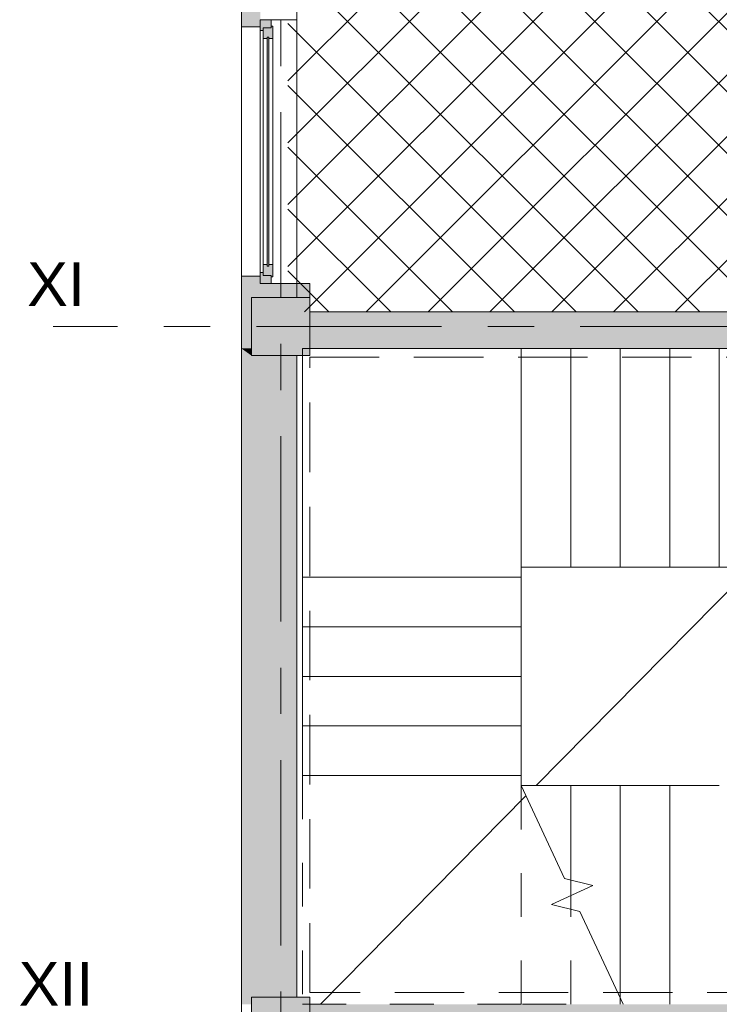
# Model space of a CAD drawing. Header units: centimetres. Extents: x -2424 to 2319, y 5 to 3760.
# Tile 47 of 117: x -1392 to -912, y 1383 to 2059. Entities that reach past the tile are written whole.
import ezdxf

# ---------------------------------------------------------------- set-up
doc = ezdxf.new("R2010")
doc.units = ezdxf.units.CM
for name, pattern in [('Dash', [60, 30, -30]), ('Hidden', [71.4375, 47.625, -23.8125]), ('Oś', [222.25, 127, -31.75, 31.75, -31.75])]:
    doc.linetypes.add(name, pattern=pattern)
for name, color, linetype, lineweight in [('A-AREA', 32, 'Continuous', 13), ('A-DETL', 90, 'Continuous', 9), ('A-DETL-GENF', 92, 'Continuous', 9), ('A-GLAZ', 151, 'Continuous', 13), ('A-WALL', 113, 'Continuous', 13), ('S-COLS', 52, 'Continuous', 13), ('S-GRID', 1, 'Continuous', 13), ('S-GRID-IDEN', 1, 'Continuous', 13), ('S-STRS', 31, 'Continuous', 13), ('S-STRS-MBND', 31, 'Continuous', 13)]:
    doc.layers.add(name, color=color, linetype=linetype, lineweight=lineweight)
doc.layers.add('A-WALL-PATT', color=111, linetype='Continuous', lineweight=13, plot=False)
doc.styles.add('Arial_5', font='arial.ttf', dxfattribs={"height": 30})

msp = doc.modelspace()

# ---------------------------------------------------------------- hatches: boundary and pattern name
at = {"layer": 'A-GLAZ', "lineweight": 9}
h = msp.add_hatch(color=251, dxfattribs=at)
h.paths.add_polyline_path([(-1219.12, 1877.83), (-1219.12, 1883.33), (-1224.62, 1883.33), (-1224.62, 1885.33), (-1226.62, 1885.33), (-1226.62, 1877.83), (-1221.26, 1877.83)], flags=0)
h.paths.add_polyline_path([(-1224.62, 2051.33), (-1224.62, 2053.33), (-1219.12, 2053.33), (-1219.12, 2058.83), (-1226.62, 2058.83), (-1226.62, 2051.33)], flags=0)
h = msp.add_hatch(color=251, dxfattribs=at)
h.paths.add_polyline_path([(-1219.12, 1882.33), (-1218.12, 1882.33), (-1218.12, 1890.83), (-1220.87, 1890.83), (-1220.87, 1889.83), (-1221.87, 1889.83), (-1221.87, 1890.83), (-1224.62, 1890.83), (-1224.62, 1883.33), (-1219.12, 1883.33)], flags=0)
h.paths.add_polyline_path([(-1220.87, 2045.83), (-1218.12, 2045.83), (-1218.12, 2054.33), (-1219.12, 2054.33), (-1219.12, 2053.33), (-1224.62, 2053.33), (-1224.62, 2045.83), (-1221.87, 2045.83), (-1221.87, 2046.83), (-1220.87, 2046.83)], flags=0)
msp.add_hatch(color=251, dxfattribs=at).paths.add_polyline_path([(-1220.87, 1889.83), (-1220.87, 2046.83), (-1221.87, 2046.83), (-1221.87, 1889.83), (-1221.26, 1889.83)], flags=0)
at = {"layer": 'S-COLS', "lineweight": 9}
for points in [[(-1192.62, 1828.33), (-1192.62, 1868.33), (-1232.62, 1868.33), (-1232.62, 1828.33), (-1207.62, 1828.33)], [(-1232.62, 1348.33), (-1192.62, 1348.33), (-1192.62, 1388.33), (-1232.62, 1388.33)]]:
    msp.add_hatch(color=251, dxfattribs=at).paths.add_polyline_path(points, flags=0)

# ---------------------------------------------------------------- linework, layer by layer
at = {"layer": 'A-AREA', "color": 251, "lineweight": 9}
for p, q in [((-1037.41, 1533.33), (-741.62, 1833.33)), ((-1185.3, 1383.33), (-1044.34, 1526.29))]:
    msp.add_line(p, q, dxfattribs=at)
at = {"layer": 'A-DETL', "color": 251, "linetype": 'Hidden', "lineweight": 9}
for p, q in [((-1192.62, 1827.33), (-586.62, 1827.33)), ((-1192.62, 1391.33), (-1192.62, 1827.33)), ((-586.62, 1391.33), (-1192.62, 1391.33))]:
    msp.add_line(p, q, dxfattribs=at)
at = {"layer": 'A-DETL-GENF', "color": 251, "linetype": 'Continuous', "lineweight": 9}
for p, q in [((-1207.62, 2016.78), (-694.08, 2530.33)), ((-1207.62, 1974.36), (-651.65, 2530.33)), ((-1207.62, 1931.93), (-632.62, 2506.93)), ((-1207.62, 1889.5), (-632.62, 2464.5)), ((-1196.38, 1858.33), (-632.62, 2422.08)), ((-1153.95, 1858.33), (-632.62, 2379.65)), ((-712.81, 1858.33), (-1207.62, 2353.14)), ((-1111.52, 1858.33), (-632.62, 2337.23)), ((-755.24, 1858.33), (-1207.62, 2310.71)), ((-1069.1, 1858.33), (-632.62, 2294.8)), ((-797.67, 1858.33), (-1207.62, 2268.28)), ((-1026.67, 1858.33), (-632.62, 2252.37)), ((-840.09, 1858.33), (-1207.62, 2225.86)), ((-984.24, 1858.33), (-632.62, 2209.95)), ((-882.52, 1858.33), (-1207.62, 2183.43)), ((-941.82, 1858.33), (-632.62, 2167.52)), ((-924.94, 1858.33), (-1207.62, 2141)), ((-967.37, 1858.33), (-1207.62, 2098.58)), ((-1009.8, 1858.33), (-1207.62, 2056.15)), ((-1052.22, 1858.33), (-1207.62, 2013.72)), ((-1094.65, 1858.33), (-1207.62, 1971.3)), ((-1137.08, 1858.33), (-1207.62, 1928.87)), ((-1179.5, 1858.33), (-1207.62, 1886.45))]:
    msp.add_line(p, q, dxfattribs=at)
at = {"layer": 'A-GLAZ', "color": 251, "lineweight": 9}
for p, q in [((-1219.12, 2058.83), (-1226.62, 2058.83)), ((-1226.62, 2058.83), (-1226.62, 2051.33)), ((-1226.62, 1877.83), (-1226.62, 2058.83)), ((-1219.12, 2053.33), (-1219.12, 2058.83)), ((-1218.12, 2054.33), (-1219.12, 2054.33)), ((-1219.12, 2054.33), (-1219.12, 2053.33)), ((-1218.12, 2045.83), (-1218.12, 2054.33)), ((-1226.62, 2051.33), (-1224.62, 2051.33)), ((-1226.62, 2051.33), (-1226.62, 1885.33)), ((-1219.12, 2053.33), (-1224.62, 2053.33)), ((-1224.62, 2053.33), (-1224.62, 2045.83)), ((-1224.62, 2053.33), (-1219.12, 2053.33)), ((-1224.62, 2051.33), (-1224.62, 2053.33)), ((-1220.87, 2046.83), (-1221.87, 2046.83)), ((-1221.87, 2046.83), (-1221.87, 1889.83)), ((-1221.87, 2045.83), (-1221.87, 2046.83)), ((-1221.87, 2046.83), (-1220.87, 2046.83)), ((-1220.87, 1889.83), (-1220.87, 2046.83)), ((-1220.87, 2046.83), (-1220.87, 2045.83)), ((-1224.62, 2045.83), (-1221.87, 2045.83)), ((-1224.62, 2045.83), (-1224.62, 1890.83)), ((-1220.87, 2045.83), (-1218.12, 2045.83)), ((-1218.12, 2045.83), (-1218.12, 1890.83)), ((-1224.62, 1885.33), (-1226.62, 1885.33)), ((-1226.62, 1885.33), (-1226.62, 1877.83)), ((-1221.87, 1890.83), (-1224.62, 1890.83)), ((-1224.62, 1890.83), (-1224.62, 1883.33)), ((-1224.62, 1883.33), (-1224.62, 1885.33)), ((-1221.87, 1889.83), (-1221.87, 1890.83)), ((-1221.87, 1889.83), (-1220.87, 1889.83)), ((-1220.87, 1889.83), (-1221.87, 1889.83)), ((-1218.12, 1890.83), (-1220.87, 1890.83)), ((-1220.87, 1890.83), (-1220.87, 1889.83)), ((-1218.12, 1882.33), (-1218.12, 1890.83)), ((-1224.62, 1883.33), (-1219.12, 1883.33)), ((-1219.12, 1883.33), (-1224.62, 1883.33)), ((-1219.12, 1883.33), (-1219.12, 1882.33)), ((-1219.12, 1877.83), (-1219.12, 1883.33)), ((-1219.12, 1882.33), (-1218.12, 1882.33)), ((-1226.62, 1877.83), (-1219.12, 1877.83))]:
    msp.add_line(p, q, dxfattribs=at)
at = {"layer": 'A-WALL', "color": 251, "lineweight": 9}
for p, q in [((-1239.62, 381.33), (-1239.62, 2338.33)), ((-1201.62, 2308.33), (-1201.62, 1868.33)), ((-1239.62, 2053.83), (-1226.62, 2053.83)), ((-1219.12, 2058.83), (-1201.62, 2058.83)), ((-1226.62, 1882.83), (-1239.62, 1882.83)), ((-1192.62, 1877.83), (-1219.12, 1877.83)), ((-1192.62, 1868.33), (-1192.62, 1877.83)), ((-632.62, 1858.33), (-1192.62, 1858.33)), ((-1192.62, 1833.33), (-632.62, 1833.33)), ((-1201.62, 1388.33), (-1201.62, 1828.33))]:
    msp.add_line(p, q, dxfattribs=at)
at = {"layer": 'A-WALL-PATT', "color": 251, "linetype": 'Continuous', "lineweight": 9, "extrusion": (0, 0, -1)}
for points in [[(1239.62, 2053.83), (1226.62, 2122.83), (1239.62, 2122.83)], [(1226.62, 2122.83), (1239.62, 2053.83), (1226.62, 2117.83)], [(1226.62, 2053.83), (1226.62, 2117.83), (1239.62, 2053.83)], [(1239.62, 1882.83), (1232.62, 1868.33), (1226.62, 1882.83)], [(1232.62, 1868.33), (1239.62, 1882.83), (1239.62, 1833.33)], [(1226.62, 1882.83), (1232.62, 1868.33), (1226.62, 1877.83)], [(1201.62, 1868.33), (1226.62, 1877.83), (1232.62, 1868.33)], [(1226.62, 1877.83), (1201.62, 1868.33), (1201.62, 1877.83)], [(1192.62, 1868.33), (1201.62, 1877.83), (1201.62, 1868.33)], [(1201.62, 1877.83), (1192.62, 1868.33), (1192.62, 1877.83)], [(1232.62, 1868.33), (1239.62, 1833.33), (1232.62, 1833.33)], [(1192.62, 1833.54), (632.62, 1833.33), (1192.62, 1858.33)], [(1192.62, 1858.33), (632.62, 1833.33), (632.62, 1858.33)], [(1232.62, 1383.33), (1239.62, 1833.33), (1239.62, 1383.33)], [(1239.62, 1833.33), (1232.62, 1383.33), (1232.62, 1828.33)], [(1232.62, 1833.33), (1239.62, 1833.33), (1232.62, 1828.33)], [(632.62, 1833.33), (1192.62, 1833.54), (1192.62, 1833.33)], [(1232.62, 1828.33), (1232.62, 1388.33), (1201.62, 1828.33)], [(1201.62, 1828.33), (1232.62, 1388.33), (1201.62, 1388.33)], [(1192.62, 1383.33), (1192.62, 1358.33), (632.62, 1383.33)], [(632.62, 1383.33), (1192.62, 1358.33), (632.62, 1358.33)]]:
    msp.add_solid(points, dxfattribs=at)
at = {"layer": 'A-WALL-PATT', "color": 251, "linetype": 'Continuous', "lineweight": 9}
for points in [[(-1226.62, 2117.83), (-1226.62, 2053.83), (-1226.62, 2058.83)], [(-1232.62, 1828.33), (-1232.62, 1383.33), (-1232.62, 1388.33)]]:
    msp.add_solid(points, dxfattribs=at)
at = {"layer": 'S-COLS', "color": 251, "lineweight": 9}
for p, q in [((-1207.62, 1868.33), (-1232.62, 1868.33)), ((-1232.62, 1868.33), (-1232.62, 1828.33)), ((-1192.62, 1868.33), (-1207.62, 1868.33)), ((-1192.62, 1858.33), (-1192.62, 1868.33)), ((-1192.62, 1828.33), (-1192.62, 1858.33)), ((-1232.62, 1828.33), (-1192.62, 1828.33)), ((-1192.62, 1388.33), (-1232.62, 1388.33)), ((-1232.62, 1388.33), (-1232.62, 1348.33)), ((-1192.62, 1348.33), (-1192.62, 1388.33))]:
    msp.add_line(p, q, dxfattribs=at)
at = {"layer": 'S-GRID', "color": 251, "linetype": 'Oś', "lineweight": 9}
for p, q in [((-1212.62, 2884.27), (-1212.62, 27.13)), ((1342.46, 1848.33), (-1368.76, 1848.33))]:
    msp.add_line(p, q, dxfattribs=at)
at = {"layer": 'S-STRS', "color": 251, "lineweight": 9}
for p, q in [((-1047.62, 1833.33), (-1047.62, 1683.33)), ((-1047.62, 1833.33), (-1047.62, 1683.33)), ((-1013.62, 1833.33), (-1013.62, 1683.33)), ((-1013.62, 1833.33), (-1013.62, 1683.33)), ((-979.62, 1833.33), (-979.62, 1683.33)), ((-979.62, 1833.33), (-979.62, 1683.33)), ((-945.62, 1833.33), (-945.62, 1683.33)), ((-945.62, 1833.33), (-945.62, 1683.33)), ((-911.62, 1833.33), (-911.62, 1683.33)), ((-911.62, 1833.33), (-911.62, 1683.33)), ((-1197.62, 1828.33), (-1197.62, 1676.33)), ((-1047.62, 1676.33), (-1047.62, 1683.33)), ((-1047.62, 1683.33), (-1013.62, 1683.33)), ((-1013.62, 1683.33), (-979.62, 1683.33)), ((-979.62, 1683.33), (-945.62, 1683.33)), ((-945.62, 1683.33), (-911.62, 1683.33)), ((-911.62, 1683.33), (-877.62, 1683.33)), ((-1197.62, 1676.33), (-1047.62, 1676.33)), ((-1197.62, 1642.33), (-1197.62, 1676.33)), ((-1197.62, 1676.33), (-1047.62, 1676.33)), ((-1047.62, 1642.33), (-1047.62, 1676.33)), ((-1197.62, 1608.33), (-1197.62, 1642.33)), ((-1197.62, 1642.33), (-1047.62, 1642.33)), ((-1197.62, 1642.33), (-1047.62, 1642.33)), ((-1047.62, 1608.33), (-1047.62, 1642.33)), ((-1197.62, 1574.33), (-1197.62, 1608.33)), ((-1197.62, 1608.33), (-1047.62, 1608.33)), ((-1197.62, 1608.33), (-1047.62, 1608.33)), ((-1047.62, 1574.33), (-1047.62, 1608.33)), ((-1197.62, 1540.33), (-1197.62, 1574.33)), ((-1197.62, 1574.33), (-1047.62, 1574.33)), ((-1197.62, 1574.33), (-1047.62, 1574.33)), ((-1047.62, 1540.33), (-1047.62, 1574.33)), ((-1197.62, 1540.33), (-1047.62, 1540.33)), ((-1197.62, 1540.33), (-1047.62, 1540.33)), ((-1013.62, 1533.33), (-1047.62, 1533.33)), ((-979.62, 1533.33), (-1013.62, 1533.33)), ((-1013.62, 1468.61), (-1013.62, 1533.33)), ((-1013.62, 1468.61), (-1013.62, 1533.33)), ((-945.62, 1533.33), (-979.62, 1533.33)), ((-979.62, 1387.5), (-979.62, 1533.33)), ((-979.62, 1387.5), (-979.62, 1533.33)), ((-911.62, 1533.33), (-945.62, 1533.33)), ((-945.62, 1383.33), (-945.62, 1533.33)), ((-945.62, 1383.33), (-945.62, 1533.33)), ((-1013.62, 1448.52), (-1013.62, 1457.87)), ((-1013.62, 1448.52), (-1013.62, 1457.87))]:
    msp.add_line(p, q, dxfattribs=at)
at = {"layer": 'S-STRS-MBND', "color": 251, "linetype": 'Dash', "lineweight": 9}
for p, q in [((-1197.62, 1833.33), (-1197.62, 1676.33)), ((-1047.62, 1833.33), (-1197.62, 1833.33)), ((-1047.62, 1833.33), (-1047.62, 1683.33)), ((-1047.62, 1833.33), (-741.62, 1833.33)), ((-1047.62, 1833.33), (-1047.62, 1683.33)), ((-1013.62, 1833.33), (-1013.62, 1683.33)), ((-1013.62, 1833.33), (-1013.62, 1683.33)), ((-979.62, 1833.33), (-979.62, 1683.33)), ((-979.62, 1833.33), (-979.62, 1683.33)), ((-945.62, 1833.33), (-945.62, 1683.33)), ((-945.62, 1833.33), (-945.62, 1683.33)), ((-911.62, 1833.33), (-911.62, 1683.33)), ((-911.62, 1833.33), (-911.62, 1683.33)), ((-1047.62, 1676.33), (-1047.62, 1683.33)), ((-1047.62, 1683.33), (-741.62, 1683.33)), ((-1197.62, 1676.33), (-1047.62, 1676.33)), ((-1197.62, 1540.33), (-1197.62, 1676.33)), ((-1197.62, 1676.33), (-1047.62, 1676.33)), ((-1047.62, 1540.33), (-1047.62, 1676.33)), ((-1197.62, 1642.33), (-1047.62, 1642.33)), ((-1197.62, 1642.33), (-1047.62, 1642.33)), ((-1197.62, 1608.33), (-1047.62, 1608.33)), ((-1197.62, 1608.33), (-1047.62, 1608.33)), ((-1197.62, 1574.33), (-1047.62, 1574.33)), ((-1197.62, 1574.33), (-1047.62, 1574.33)), ((-1197.62, 1540.33), (-1197.62, 1383.33)), ((-1197.62, 1540.33), (-1047.62, 1540.33)), ((-1197.62, 1540.33), (-1047.62, 1540.33)), ((-1047.62, 1533.33), (-1047.62, 1540.33)), ((-1047.62, 1383.33), (-1047.62, 1533.33)), ((-1047.62, 1383.33), (-1047.62, 1533.33)), ((-1013.62, 1457.87), (-1013.62, 1468.61)), ((-1013.62, 1457.87), (-1013.62, 1468.61)), ((-1013.62, 1383.33), (-1013.62, 1448.52)), ((-1013.62, 1383.33), (-1013.62, 1448.52)), ((-979.62, 1383.33), (-979.62, 1387.5)), ((-979.62, 1383.33), (-979.62, 1387.5)), ((-1197.62, 1383.33), (-1047.62, 1383.33)), ((-1016.71, 1383.33), (-1047.62, 1383.33))]:
    msp.add_line(p, q, dxfattribs=at)
at = {"layer": 'S-STRS-MBND', "color": 251, "lineweight": 9}
for p, q in [((-1047.62, 1533.33), (-1017.93, 1469.65)), ((-1017.93, 1469.65), (-998.49, 1464.93)), ((-998.49, 1464.93), (-1026.81, 1451.72)), ((-1026.81, 1451.72), (-1007.37, 1447)), ((-1007.37, 1447), (-977.68, 1383.33))]:
    msp.add_line(p, q, dxfattribs=at)

# ---------------------------------------------------------------- texts
at = {"layer": 'S-GRID-IDEN', "color": 251, "lineweight": 9, "style": 'Arial_5'}
for s, p in [('XI', (-1386.62, 1862.39)), ('XII', (-1392.44, 1382.39))]:
    msp.add_text(s, height=30, dxfattribs=at).set_placement(p)

doc.saveas('drawing.dxf')
